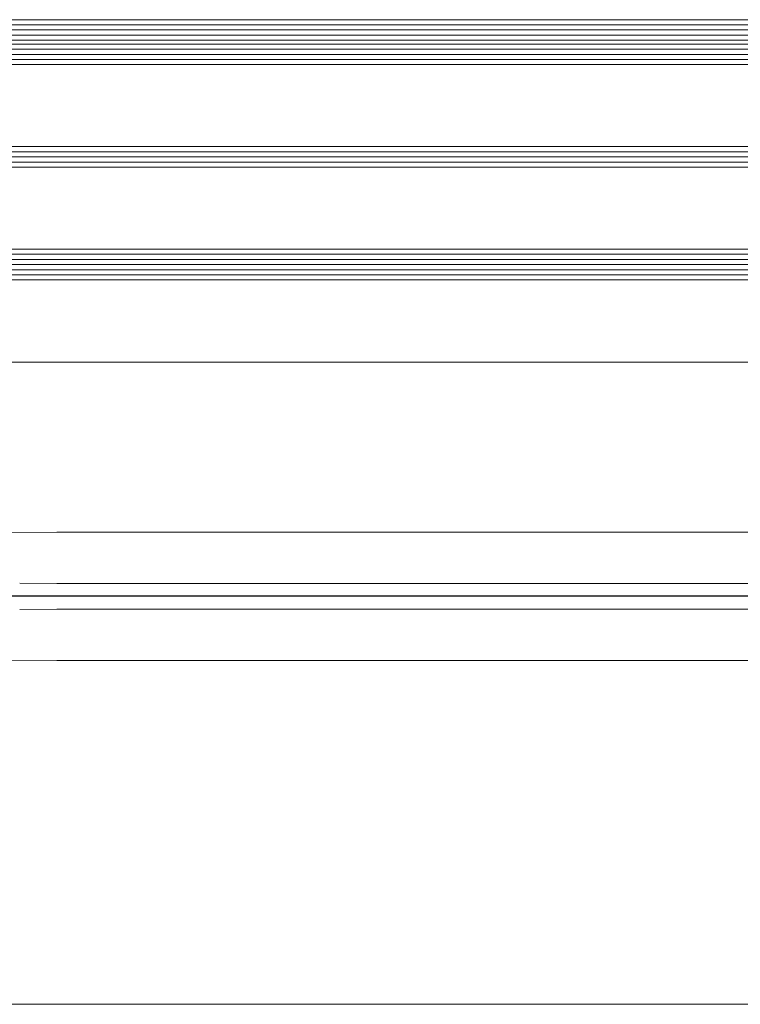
# Model space of a CAD drawing. Extents: x 1911006 to 2186114, y 709265 to 747216.
# Tile 127 of 256: x 1921520 to 1921660, y 735011 to 735203. Entities that reach past the tile are written whole.
import ezdxf

# ---------------------------------------------------------------- set-up
doc = ezdxf.new("R2010")
doc.units = 0
doc.header["$LTSCALE"] = 500
doc.header["$MEASUREMENT"] = 0
doc.linetypes.add('ACAD_ISO02W100', pattern=[15, 12, -3])
doc.linetypes.add('AM_DIN_G_W050', pattern=[13.75, 9.75, -1.5, 1, -1.5])
for name, color, linetype, lineweight in [('!_A_01_TENKÁ', 8, 'CONTINUOUS', 13), ('!_A_03_ČIARKOVANÁ', 41, 'ACAD_ISO02W100', 13), ('_MB_kreskowanie_szklo_0.09', 157, 'CONTINUOUS', 9), ('_MB_szklo_0.15', 142, 'CONTINUOUS', 15), ('AM_7', 4, 'AM_DIN_G_W050', 25)]:
    doc.layers.add(name, color=color, linetype=linetype, lineweight=lineweight)
doc.layers.add('!_A_44_REFERENCIA', color=241, linetype='CONTINUOUS', lineweight=15, plot=False)

msp = doc.modelspace()

# ---------------------------------------------------------------- linework, layer by layer
at = {"layer": '!_A_01_TENKÁ', "color": 7}
for p, q in [((1921527.25, 735103.23), (1921517.45, 735103.18)), ((1925363.65, 735103.23), (1921527.25, 735103.23)), ((1921527.25, 735093.23), (1921519.98, 735093.27)), ((1921527.25, 735093.23), (1925363.65, 735093.23)), ((1921519.98, 735088.19), (1921527.25, 735088.23)), ((1925363.65, 735088.23), (1921527.25, 735088.23)), ((1921517.45, 735078.28), (1921527.25, 735078.23)), ((1921527.25, 735078.23), (1925363.65, 735078.23))]:
    msp.add_line(p, q, dxfattribs=at)
at = {"layer": '!_A_03_ČIARKOVANÁ', "color": 7}
msp.add_lwpolyline([(1917346.45, 735136.39), (1933649.45, 735136.39)], dxfattribs=at)
at = {"layer": '!_A_44_REFERENCIA', "color": 7}
msp.add_line((1921766.33, 735011.17), (1921172.33, 735011.17), dxfattribs=at)
at = {"layer": '_MB_kreskowanie_szklo_0.09', "color": 7}
for points in [[(1921492.45, 735202.19), (1922410.45, 735202.19)], [(1921492.45, 735201.19), (1922410.45, 735201.19)], [(1921492.45, 735200.19), (1922410.45, 735200.19)], [(1921492.45, 735197.43), (1922410.45, 735197.43)], [(1921492.45, 735196.43), (1922410.45, 735196.43)], [(1921492.45, 735195.43), (1922410.45, 735195.43)], [(1921492.45, 735177.43), (1922410.45, 735177.43)], [(1921492.45, 735176.43), (1922410.45, 735176.43)], [(1921492.45, 735175.43), (1922410.45, 735175.43)], [(1921492.45, 735157.43), (1922410.45, 735157.43)], [(1921492.45, 735156.43), (1922410.45, 735156.43)], [(1921492.45, 735155.43), (1922410.45, 735155.43)], [(1921492.45, 735154.43), (1922410.45, 735154.43)], [(1921492.45, 735153.43), (1922410.45, 735153.43)]]:
    msp.add_lwpolyline(points, dxfattribs=at)
at = {"layer": '_MB_szklo_0.15', "color": 7}
for points in [[(1922410.45, 735199.19), (1921492.45, 735199.19), (1921492.45, 735203.19), (1922410.45, 735203.19)], [(1922410.45, 735198.43), (1921492.45, 735198.43), (1921492.45, 735199.19), (1922410.45, 735199.19)], [(1922410.45, 735194.43), (1921492.45, 735194.43), (1921492.45, 735198.43), (1922410.45, 735198.43)], [(1922410.45, 735174.43), (1921492.45, 735174.43), (1921492.45, 735178.43), (1922410.45, 735178.43)], [(1922410.45, 735152.43), (1921492.45, 735152.43), (1921492.45, 735158.43), (1922410.45, 735158.43)]]:
    msp.add_lwpolyline(points, dxfattribs=at)
at = {"layer": 'AM_7', "color": 7}
msp.add_line((1925363.65, 735090.73), (1921503.55, 735090.73), dxfattribs=at)

doc.saveas('drawing.dxf')
